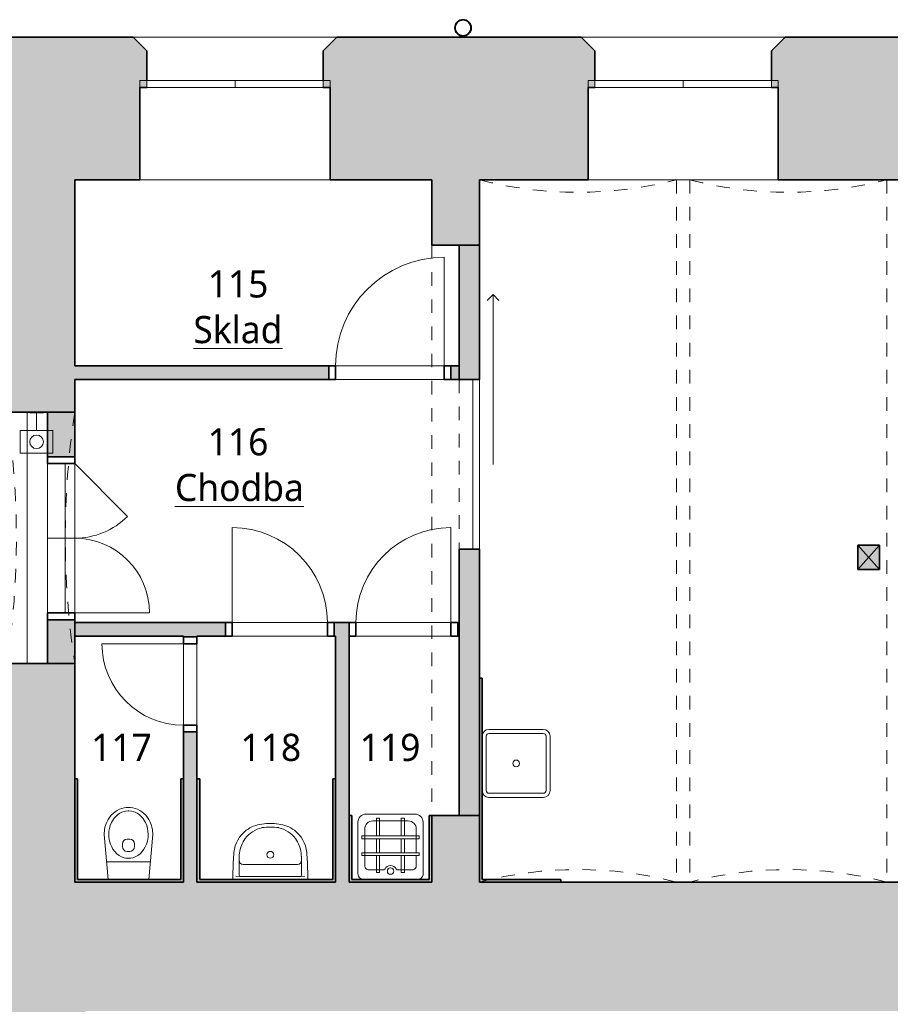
# Model space of a CAD drawing. Header units: metres. Extents: x -0.3 to 44.7, y -1.1 to 27.9.
# Tile 14 of 16: x 21.9 to 28.3, y 7.6 to 14.9. Entities that reach past the tile are written whole.
import ezdxf

# ---------------------------------------------------------------- set-up
doc = ezdxf.new("R2010")
doc.units = ezdxf.units.M
doc.linetypes.add('AV - Cerch_ 1 tecka 4mm', pattern=[0.006, 0.004, -0.001, 0, -0.001])
doc.linetypes.add('AV - Cerch_ 2 tecky 4mm', pattern=[0.008, 0.004, -0.0015, 0, -0.001, 0, -0.0015])
doc.layers.add('AV-MISTNOSTI', color=5, linetype='Continuous', lineweight=5, true_color=0x0000ff)
doc.layers.add('AV-TEXTY', color=5, linetype='Continuous', lineweight=13, true_color=0x0000ff)
for name, color, linetype, lineweight in [('AV-SRAFY', 7, 'Continuous', 35), ('AV-STAVBA', 7, 'Continuous', 18), ('AV-VYBAVENI', 7, 'Continuous', 18)]:
    doc.layers.add(name, color=color, linetype=linetype, lineweight=lineweight)
doc.styles.add('Trebuchet MS_B', font='trebuc.ttf', dxfattribs={"height": 0.2})

# ---------------------------------------------------------------- blocks, each defined once
blk = doc.blocks.new('DO_2-L_Obl__členěné_22 - 1100x1950-946527-1NP')
at = {"layer": 'AV-STAVBA', "color": 254, "true_color": 0xcccccc}
for p, q in [((0.55, 0.52), (0.55, -0.03)), ((-0.55, -0.03), (-0.1611, 0.3589)), ((-0.55, -0.03), (0.55, -0.03)), ((-0.55, -0.23), (-0.55, -0.03)), ((0, -0.03), (0, -0.23)), ((0.55, -0.23), (0.55, -0.03)), ((-0.6, -0.23), (-0.55, -0.23)), ((-0.55, -0.23), (0.55, -0.23)), ((0.55, -0.23), (0.6, -0.23))]:
    blk.add_line(p, q, dxfattribs=at)
at = {"layer": 'AV-STAVBA', "color": 254, "lineweight": 35, "true_color": 0xcccccc}
for p, q in [((-0.55, -0.03), (-0.6, -0.03)), ((-0.6, -0.03), (-0.6, -0.23)), ((-0.55, -0.23), (-0.55, -0.03)), ((0.6, -0.03), (0.55, -0.03)), ((0.55, -0.03), (0.55, -0.23)), ((0.6, -0.23), (0.6, -0.03)), ((-0.6, -0.23), (-0.55, -0.23)), ((0.55, -0.23), (0.6, -0.23))]:
    blk.add_line(p, q, dxfattribs=at)
at = {"layer": 'AV-STAVBA', "color": 254, "linetype": 'AV - Cerch_ 1 tecka 4mm', "true_color": 0xcccccc}
for p, q in [((-0.55, -0.03), (0.55, -0.03)), ((-0.6, -0.23), (0.6, -0.23)), ((-0.55, -0.23), (0.55, -0.23))]:
    blk.add_line(p, q, dxfattribs=at)
at = {"layer": 'AV-STAVBA', "color": 254, "true_color": 0xcccccc}
for centre, start, end in [((0.55, -0.03), 90, 180), ((-0.55, -0.03), 360, 45)]:
    blk.add_arc(centre, 0.55, start, end, dxfattribs=at)
blk = doc.blocks.new('GM_Otvor s půlkruhovým nadpražím - 1850x3270-946843-1NP')
at = {"layer": 'AV-STAVBA', "color": 254, "linetype": 'AV - Cerch_ 1 tecka 4mm', "lineweight": 13, "true_color": 0xcccccc}
for p, q in [((-0.925, 0.25), (0.925, 0.25)), ((0.925, -0.25), (-0.925, -0.25))]:
    blk.add_line(p, q, dxfattribs=at)
for centre, start, end in [((0, 6.3266), 261.3447, 278.6553), ((0, -6.3266), 81.3447, 98.6553)]:
    blk.add_arc(centre, 6.1466, start, end, dxfattribs=at)
blk = doc.blocks.new('GM_Otvor_obdélníkový - 4200x4810-947040-1NP')
at = {"layer": 'AV-STAVBA', "color": 254, "linetype": 'AV - Cerch_ 1 tecka 4mm', "lineweight": 13, "true_color": 0xcccccc}
for p, q in [((-2.1, 0.175), (2.1, 0.175)), ((-2.1, -0.175), (2.1, -0.175)), ((-2.1, -0.175), (2.1, -0.175))]:
    blk.add_line(p, q, dxfattribs=at)
blk = doc.blocks.new('DO_1-P_Ocel_ - 700x1970_100-947632-1NP')
at = {"layer": 'AV-STAVBA', "color": 254, "true_color": 0xcccccc}
for p, q in [((-0.35, 0.75), (-0.35, 0.05)), ((-0.35, 0.05), (0.35, 0.05)), ((-0.35, -0.05), (0.35, -0.05))]:
    blk.add_line(p, q, dxfattribs=at)
at = {"layer": 'AV-STAVBA', "color": 254, "linetype": 'AV - Cerch_ 1 tecka 4mm', "true_color": 0xcccccc}
for p, q in [((-0.4, 0.05), (0.4, 0.05)), ((-0.35, 0.05), (0.35, 0.05)), ((-0.4, -0.05), (0.4, -0.05)), ((-0.35, -0.05), (0.35, -0.05))]:
    blk.add_line(p, q, dxfattribs=at)
at = {"layer": 'AV-STAVBA', "color": 254, "lineweight": 35, "true_color": 0xcccccc}
for p, q in [((-0.35, 0.05), (-0.4, 0.05)), ((-0.4, 0.05), (-0.4, -0.05)), ((-0.35, -0.05), (-0.35, 0.05)), ((0.4, 0.05), (0.35, 0.05)), ((0.35, 0.05), (0.35, -0.05)), ((0.4, -0.05), (0.4, 0.05)), ((-0.4, -0.05), (-0.35, -0.05)), ((0.35, -0.05), (0.4, -0.05))]:
    blk.add_line(p, q, dxfattribs=at)
at = {"layer": 'AV-STAVBA', "color": 254, "true_color": 0xcccccc}
blk.add_arc((-0.35, 0.05), 0.7, 0, 90, dxfattribs=at)
blk = doc.blocks.new('DO_1-L_Ocel_ - 600x1970_100-934388-1NP')
at = {"layer": 'AV-STAVBA', "color": 254, "true_color": 0xcccccc}
for p, q in [((0.3, 0.65), (0.3, 0.05)), ((-0.3, 0.05), (0.3, 0.05)), ((-0.3, -0.05), (0.3, -0.05))]:
    blk.add_line(p, q, dxfattribs=at)
at = {"layer": 'AV-STAVBA', "color": 254, "linetype": 'AV - Cerch_ 1 tecka 4mm', "true_color": 0xcccccc}
for p, q in [((-0.35, 0.05), (0.35, 0.05)), ((-0.3, 0.05), (0.3, 0.05)), ((-0.35, -0.05), (0.35, -0.05)), ((-0.3, -0.05), (0.3, -0.05))]:
    blk.add_line(p, q, dxfattribs=at)
at = {"layer": 'AV-STAVBA', "color": 254, "lineweight": 35, "true_color": 0xcccccc}
for p, q in [((-0.3, 0.05), (-0.35, 0.05)), ((-0.35, 0.05), (-0.35, -0.05)), ((-0.3, -0.05), (-0.3, 0.05)), ((0.35, 0.05), (0.3, 0.05)), ((0.3, 0.05), (0.3, -0.05)), ((0.35, -0.05), (0.35, 0.05)), ((-0.35, -0.05), (-0.3, -0.05)), ((0.3, -0.05), (0.35, -0.05))]:
    blk.add_line(p, q, dxfattribs=at)
at = {"layer": 'AV-STAVBA', "color": 254, "true_color": 0xcccccc}
blk.add_arc((0.3, 0.05), 0.6, 90, 180, dxfattribs=at)
blk = doc.blocks.new('DO_1-L_Ocel_ - 700x1970_100-947950-1NP')
at = {"layer": 'AV-STAVBA', "color": 254, "true_color": 0xcccccc}
for p, q in [((0.35, 0.75), (0.35, 0.05)), ((-0.35, 0.05), (0.35, 0.05)), ((-0.35, -0.05), (0.35, -0.05))]:
    blk.add_line(p, q, dxfattribs=at)
at = {"layer": 'AV-STAVBA', "color": 254, "linetype": 'AV - Cerch_ 1 tecka 4mm', "true_color": 0xcccccc}
for p, q in [((-0.4, 0.05), (0.4, 0.05)), ((-0.35, 0.05), (0.35, 0.05)), ((-0.4, -0.05), (0.4, -0.05)), ((-0.35, -0.05), (0.35, -0.05))]:
    blk.add_line(p, q, dxfattribs=at)
at = {"layer": 'AV-STAVBA', "color": 254, "lineweight": 35, "true_color": 0xcccccc}
for p, q in [((-0.35, 0.05), (-0.4, 0.05)), ((-0.4, 0.05), (-0.4, -0.05)), ((-0.35, -0.05), (-0.35, 0.05)), ((0.4, 0.05), (0.35, 0.05)), ((0.35, 0.05), (0.35, -0.05)), ((0.4, -0.05), (0.4, 0.05)), ((-0.4, -0.05), (-0.35, -0.05)), ((0.35, -0.05), (0.4, -0.05))]:
    blk.add_line(p, q, dxfattribs=at)
at = {"layer": 'AV-STAVBA', "color": 254, "true_color": 0xcccccc}
blk.add_arc((0.35, 0.05), 0.7, 90, 180, dxfattribs=at)
blk = doc.blocks.new('DO_1-L_Ocel_ - 800x1970_100-948218-1NP')
at = {"layer": 'AV-STAVBA', "color": 254, "true_color": 0xcccccc}
for p, q in [((0.4, 0.85), (0.4, 0.05)), ((-0.4, 0.05), (0.4, 0.05)), ((-0.4, -0.05), (0.4, -0.05))]:
    blk.add_line(p, q, dxfattribs=at)
at = {"layer": 'AV-STAVBA', "color": 254, "linetype": 'AV - Cerch_ 1 tecka 4mm', "true_color": 0xcccccc}
for p, q in [((-0.45, 0.05), (0.45, 0.05)), ((-0.4, 0.05), (0.4, 0.05)), ((-0.45, -0.05), (0.45, -0.05)), ((-0.4, -0.05), (0.4, -0.05))]:
    blk.add_line(p, q, dxfattribs=at)
at = {"layer": 'AV-STAVBA', "color": 254, "lineweight": 35, "true_color": 0xcccccc}
for p, q in [((-0.4, 0.05), (-0.45, 0.05)), ((-0.45, 0.05), (-0.45, -0.05)), ((-0.4, -0.05), (-0.4, 0.05)), ((0.45, 0.05), (0.4, 0.05)), ((0.4, 0.05), (0.4, -0.05)), ((0.45, -0.05), (0.45, 0.05)), ((-0.45, -0.05), (-0.4, -0.05)), ((0.4, -0.05), (0.45, -0.05))]:
    blk.add_line(p, q, dxfattribs=at)
at = {"layer": 'AV-STAVBA', "color": 254, "true_color": 0xcccccc}
blk.add_arc((0.4, 0.05), 0.8, 90, 180, dxfattribs=at)
blk = doc.blocks.new('WI_2222_bez středního sloupku - 1400x3440-1056389-1NP')
at = {"layer": 'AV-STAVBA', "color": 254, "true_color": 0xcccccc}
for p, q in [((-0.7, 0.155), (-0.7, 0.205)), ((-0.7, 0.205), (0.7, 0.205)), ((-0.7, 0.155), (0.7, 0.155)), ((0, 0.205), (-0.65, 0.205)), ((-0.65, 0.205), (-0.65, 0.155)), ((-0.65, 0.155), (-0.65, 0.205)), ((-0.65, 0.155), (0, 0.155)), ((0.65, 0.205), (0, 0.205)), ((0, 0.205), (0, 0.155)), ((0, 0.205), (0, 0.155)), ((0, 0.155), (0.65, 0.155)), ((0.65, 0.205), (0.65, 0.155)), ((0.65, 0.155), (0.65, 0.205)), ((0.7, 0.155), (0.7, 0.205))]:
    blk.add_line(p, q, dxfattribs=at)
blk = doc.blocks.new('GM_Void_valená klenba - GM_Void_valená klenba-1557071-1NP')
at = {"layer": 'AV-STAVBA', "color": 254, "linetype": 'AV - Cerch_ 1 tecka 4mm', "lineweight": 13, "true_color": 0xcccccc}
for p, q in [((-0.725, 2.585), (-0.725, -2.585)), ((-0.725, 2.585), (0.725, 2.585)), ((0.725, 2.585), (0.725, -2.585)), ((-0.725, -2.585), (0.725, -2.585))]:
    blk.add_line(p, q, dxfattribs=at)
for centre, start, end in [((0, 5.3929), 255.52249, 284.47751), ((0, -5.3929), 75.52249, 104.47751)]:
    blk.add_arc(centre, 2.9, start, end, dxfattribs=at)
blk = doc.blocks.new('DO_1-P_Ocel__posuvné - 1250x2000-1370342-1NP')
at = {"layer": 'AV-STAVBA', "color": 254, "true_color": 0xcccccc}
for p, q in [((-1.25, 0.175), (-1.2076, 0.2174)), ((-1.25, 0.175), (0, 0.175)), ((-1.25, 0.175), (-1.2076, 0.1326)), ((-0.625, 0.075), (0.625, 0.075)), ((-0.625, 0.025), (0.625, 0.025))]:
    blk.add_line(p, q, dxfattribs=at)
at = {"layer": 'AV-STAVBA', "color": 254, "linetype": 'AV - Cerch_ 1 tecka 4mm', "true_color": 0xcccccc}
for p, q in [((-0.625, 0.075), (0.625, 0.075)), ((-0.625, 0.025), (0.625, 0.025)), ((-0.625, -0.075), (0.625, -0.075))]:
    blk.add_line(p, q, dxfattribs=at)
blk = doc.blocks.new('SCO_Koncepční obdelníkový sloup - 180_150-1386633-1NP')
at = {"layer": 'AV-STAVBA', "true_color": 0xcccccc}
blk.add_hatch(color=254, dxfattribs=at).paths.add_polyline_path([(0.08, -0.09), (0.08, 0.09), (-0.08, 0.09), (-0.08, -0.09)])
at = {"layer": 'AV-STAVBA', "color": 254, "true_color": 0xcccccc}
for p, q in [((0.08, 0.09), (-0.08, -0.09)), ((-0.08, 0.09), (0.08, -0.09))]:
    blk.add_line(p, q, dxfattribs=at)
at = {"layer": 'AV-STAVBA', "color": 254, "lineweight": 35, "true_color": 0xcccccc}
for p, q in [((0.08, 0.09), (-0.08, 0.09)), ((-0.08, 0.09), (-0.08, -0.09)), ((0.08, -0.09), (0.08, 0.09)), ((-0.08, -0.09), (0.08, -0.09))]:
    blk.add_line(p, q, dxfattribs=at)
blk = doc.blocks.new('Koncepční WC - WC NADRZ-1470814-1NP')
at = {"layer": 'AV-VYBAVENI', "color": 254, "lineweight": 13, "true_color": 0xcccccc}
for p, q in [((0.0377, 0.5177), (0.0218, 0.5074)), ((0.0541, 0.526), (0.0377, 0.5177)), ((0.0708, 0.5323), (0.0541, 0.526)), ((0.0799, 0.5081), (0.0707, 0.5044)), ((0.0876, 0.5367), (0.0708, 0.5323)), ((0.0987, 0.513), (0.0799, 0.5081)), ((0.1042, 0.5392), (0.0876, 0.5367)), ((0.117, 0.515), (0.0987, 0.513)), ((0.1203, 0.54), (0.1042, 0.5392)), ((0.1203, 0.515), (0.117, 0.515)), ((0.1365, 0.5392), (0.1203, 0.54)), ((0.1237, 0.515), (0.1203, 0.515)), ((0.142, 0.513), (0.1237, 0.515)), ((0.1531, 0.5367), (0.1365, 0.5392)), ((0.1607, 0.5081), (0.142, 0.513)), ((0.1699, 0.5323), (0.1531, 0.5367)), ((0.1699, 0.5044), (0.1607, 0.5081)), ((0.1866, 0.526), (0.1699, 0.5323)), ((0.203, 0.5177), (0.1866, 0.526)), ((0.2188, 0.5074), (0.203, 0.5177)), ((-0.0303, 0.4494), (-0.0396, 0.4319)), ((-0.0194, 0.4661), (-0.0303, 0.4494)), ((-0.007, 0.4814), (-0.0194, 0.4661)), ((0.0069, 0.4953), (-0.007, 0.4814)), ((0.0018, 0.4409), (-0.0051, 0.4278)), ((0.0148, 0.4601), (0.0018, 0.4409)), ((0.0218, 0.5074), (0.0069, 0.4953)), ((0.0314, 0.4782), (0.0148, 0.4601)), ((0.0398, 0.4856), (0.0314, 0.4782)), ((0.0564, 0.4971), (0.0398, 0.4856)), ((0.0707, 0.5044), (0.0564, 0.4971)), ((0.1842, 0.4971), (0.1699, 0.5044)), ((0.2008, 0.4856), (0.1842, 0.4971)), ((0.2093, 0.4782), (0.2008, 0.4856)), ((0.2258, 0.4601), (0.2093, 0.4782)), ((0.2338, 0.4953), (0.2188, 0.5074)), ((0.2388, 0.4409), (0.2258, 0.4601)), ((0.2476, 0.4814), (0.2338, 0.4953)), ((0.2458, 0.4278), (0.2388, 0.4409)), ((0.2601, 0.4661), (0.2476, 0.4814)), ((0.271, 0.4494), (0.2601, 0.4661)), ((0.2802, 0.4319), (0.271, 0.4494)), ((-0.0567, 0.3764), (-0.0597, 0.34)), ((-0.0527, 0.395), (-0.0567, 0.3764)), ((-0.047, 0.4136), (-0.0527, 0.395)), ((-0.0396, 0.4319), (-0.047, 0.4136)), ((-0.0233, 0.3644), (-0.0247, 0.342)), ((-0.0197, 0.3855), (-0.0233, 0.3644)), ((-0.0139, 0.4061), (-0.0197, 0.3855)), ((-0.0051, 0.4278), (-0.0139, 0.4061)), ((0.2546, 0.4061), (0.2458, 0.4278)), ((0.2603, 0.3855), (0.2546, 0.4061)), ((0.2639, 0.3644), (0.2603, 0.3855)), ((0.2653, 0.342), (0.2639, 0.3644)), ((0.2877, 0.4136), (0.2802, 0.4319)), ((0.2934, 0.395), (0.2877, 0.4136)), ((0.2973, 0.3764), (0.2934, 0.395)), ((0.3003, 0.34), (0.2973, 0.3764)), ((-0.0597, 0.34), (-0.0288, 0.01)), ((-0.0247, 0.342), (-0.0237, 0.3197)), ((-0.0237, 0.3197), (-0.019, 0.2916)), ((-0.019, 0.2916), (-0.0125, 0.2698)), ((0.1103, 0.3054), (0.1203, 0.3054)), ((0.1203, 0.3054), (0.1303, 0.3054)), ((0.2532, 0.2698), (0.2597, 0.2916)), ((0.2597, 0.2916), (0.2644, 0.3197)), ((0.2644, 0.3197), (0.2653, 0.342)), ((0.2695, 0.01), (0.3003, 0.34)), ((-0.0125, 0.2698), (-0.0032, 0.2484)), ((-0.0032, 0.2484), (0.0063, 0.2319)), ((0.0063, 0.2319), (0.0188, 0.2151)), ((0.0753, 0.2508), (0.0753, 0.2704)), ((0.1653, 0.2508), (0.1653, 0.2704)), ((0.2219, 0.2151), (0.2344, 0.2319)), ((0.2344, 0.2319), (0.2439, 0.2484)), ((0.2439, 0.2484), (0.2532, 0.2698)), ((0.0188, 0.2151), (0.0344, 0.199)), ((0.0344, 0.199), (0.0515, 0.1859)), ((0.0515, 0.1859), (0.0699, 0.1759)), ((0.0699, 0.1759), (0.0885, 0.1693)), ((0.0885, 0.1693), (0.102, 0.1664)), ((0.102, 0.1664), (0.1203, 0.165)), ((0.1203, 0.2158), (0.1103, 0.2158)), ((0.1303, 0.2158), (0.1203, 0.2158)), ((0.1203, 0.165), (0.1387, 0.1664)), ((0.1387, 0.1664), (0.1521, 0.1693)), ((0.1521, 0.1693), (0.1708, 0.1759)), ((0.1708, 0.1759), (0.1891, 0.1859)), ((0.1891, 0.1859), (0.2063, 0.199)), ((0.2063, 0.199), (0.2219, 0.2151)), ((-0.0409, 0.1398), (0.1203, 0.1398)), ((0.1203, 0.1398), (0.2816, 0.1398))]:
    blk.add_line(p, q, dxfattribs=at)
for centre, start, end in [((0.1103, 0.2704), 90, 180), ((0.1303, 0.2704), 360, 90), ((0.1103, 0.2508), 180, 270), ((0.1303, 0.2508), 270, 0)]:
    blk.add_arc(centre, 0.035, start, end, dxfattribs=at)
blk = doc.blocks.new('Koncepční umyvadlo - 550x400-1470811-1NP')
at = {"layer": 'AV-VYBAVENI', "color": 254, "true_color": 0xcccccc}
for p, q in [((-0.075, 0.12), (0.125, 0.12)), ((0.125, 0.12), (0.325, 0.12)), ((-0.15, 0.0696), (-0.15, 0.01)), ((-0.13, 0.0342), (-0.1027, 0.03)), ((-0.1027, 0.03), (0.3527, 0.03)), ((0.3527, 0.03), (0.38, 0.0342)), ((0.4, 0.01), (0.4, 0.0696))]:
    blk.add_line(p, q, dxfattribs=at)
blk.add_circle((0.125, 0.191), 0.025, dxfattribs=at)
for centre, radius, start, end in [((0.0863, 0.1873), 0.2303, 126.98722, 174.63967), ((0.1108, 0.183), 0.2128, 102.9464, 143.51515), ((0.087, 0.1893), 0.2291, 95.97223, 127.42411), ((0.125, 0.0213), 0.4007, 81.12195, 98.87805), ((0.125, -0.0054), 0.4007, 81.12195, 98.87805), ((0.163, 0.1893), 0.2291, 52.57589, 84.02777), ((0.1392, 0.183), 0.2128, 36.48485, 77.0536), ((0.1637, 0.1873), 0.2303, 5.36033, 53.01278), ((0.1142, 0.1817), 0.2163, 143.76118, 174.20939), ((0.1358, 0.1817), 0.2163, 5.79061, 36.23882), ((1.3731, 0.0627), 1.5231, 174.49277, 179.73823), ((1.2179, 0.1148), 1.3234, 178.47706, 183.67527), ((0.092, 0.1621), 0.1973, 167.88867, 183.52869), ((-0.075, 0.15), 0.03, 180, 270), ((0.325, 0.15), 0.03, 270, 360), ((0.158, 0.1621), 0.1973, 356.47131, 12.11133), ((-0.9659, 0.1148), 1.3213, 356.32077, 1.52691), ((-1.1231, 0.0627), 1.5231, 0.26177, 5.50723)]:
    blk.add_arc(centre, radius, start, end, dxfattribs=at)
blk = doc.blocks.new('Koncepční Výlevka - 480x480-1479807-1NP')
at = {"layer": 'AV-VYBAVENI', "color": 254, "true_color": 0xcccccc}
for p, q in [((-0.055, 0.49), (0.3052, 0.49)), ((-0.005, 0.44), (0.2552, 0.44)), ((0.0209, 0.4593), (0.0436, 0.4593)), ((0.0209, 0.33), (0.0209, 0.4593)), ((0.0436, 0.4593), (0.0436, 0.33)), ((0.2043, 0.4593), (0.2271, 0.4593)), ((0.2043, 0.33), (0.2043, 0.4593)), ((0.2271, 0.4593), (0.2271, 0.33)), ((-0.115, 0.05), (-0.115, 0.4302)), ((-0.065, 0.11), (-0.065, 0.3801)), ((0.315, 0.3801), (0.315, 0.2064)), ((0.365, 0.43), (0.365, 0.0502)), ((-0.0872, 0.33), (0.3365, 0.33)), ((-0.0872, 0.3087), (-0.0872, 0.33)), ((0.3365, 0.3087), (-0.0872, 0.3087)), ((0.0209, 0.2064), (0.0209, 0.3087)), ((0.0436, 0.3087), (0.0436, 0.2064)), ((0.2043, 0.2064), (0.2043, 0.3087)), ((0.2271, 0.3087), (0.2271, 0.2064)), ((0.3365, 0.33), (0.3365, 0.3087)), ((-0.0872, 0.2064), (0.3365, 0.2064)), ((-0.0872, 0.1851), (-0.0872, 0.2064)), ((0.3365, 0.1851), (-0.0872, 0.1851)), ((0.0209, 0.0601), (0.0209, 0.1851)), ((0.0436, 0.1851), (0.0436, 0.0601)), ((0.2043, 0.0601), (0.2043, 0.1851)), ((0.2271, 0.1851), (0.2271, 0.0601)), ((0.315, 0.1851), (0.315, 0.1101)), ((0.3365, 0.2064), (0.3365, 0.1851)), ((-0.035, 0.08), (0.0752, 0.08)), ((0.0752, 0.08), (0.0846, 0.0864)), ((0.1654, 0.0864), (0.1748, 0.08)), ((0.1748, 0.08), (0.285, 0.08)), ((0.0436, 0.0601), (0.0209, 0.0601)), ((0.2271, 0.0601), (0.2043, 0.0601))]:
    blk.add_line(p, q, dxfattribs=at)
blk.add_circle((0.125, 0.0707), 0.0234, dxfattribs=at)
for centre, radius, start, end in [((-0.055, 0.43), 0.06, 90, 179.80888), ((-0.005, 0.38), 0.06, 90, 179.87038), ((0.255, 0.38), 0.06, 0.09691, 89.81457), ((0.305, 0.43), 0.06, 0, 89.814), ((-0.035, 0.11), 0.03, 180, 270.07847), ((0.125, 0.0659), 0.0453, 26.82606, 153.17386), ((0.285, 0.11), 0.03, 270.00002, 0.14738), ((-0.075, 0.05), 0.04, 180, 270), ((0.325, 0.05), 0.04, 270, 0.23407)]:
    blk.add_arc(centre, radius, start, end, dxfattribs=at)
blk = doc.blocks.new('Koncepční dřez - Dřez-607565-1NP')
at = {"layer": 'AV-VYBAVENI', "color": 254, "true_color": 0xcccccc}
for p, q in [((-0.2, 0.25), (0.2, 0.25)), ((0.2, 0.22), (-0.2, 0.22)), ((-0.22, 0.2), (-0.22, -0.2)), ((0.22, -0.2), (0.22, 0.2)), ((0.25, 0.2), (0.25, -0.2)), ((-0.2, -0.22), (0.2, -0.22)), ((-0.2, -0.25), (0.2, -0.25))]:
    blk.add_line(p, q, dxfattribs=at)
blk.add_circle((0, 0), 0.025, dxfattribs=at)
for centre, radius, start, end in [((-0.2, 0.2), 0.05, 90, 180), ((-0.2, 0.2), 0.02, 90, 180), ((0.2, 0.2), 0.05, 360, 90), ((0.2, 0.2), 0.02, 360, 90), ((-0.2, -0.2), 0.05, 180, 270), ((-0.2, -0.2), 0.02, 180, 270), ((0.2, -0.2), 0.02, 270, 360), ((0.2, -0.2), 0.05, 270, 360)]:
    blk.add_arc(centre, radius, start, end, dxfattribs=at)
blk = doc.blocks.new('GM_Dešťový svod_03 - GM_Dešťový svod_03-1503405-1NP')
at = {"layer": 'AV-STAVBA', "color": 254, "lineweight": 35, "true_color": 0xcccccc}
for radius, start, end in [(0.06, 90, 270), (0.058, 90, 270), (0.06, 270, 90), (0.058, 270, 90)]:
    blk.add_arc((25.1837, 14.8171), radius, start, end, dxfattribs=at)
blk = doc.blocks.new('D0089 - 1514 - OÚPSŘ_Benešova_rvt-1-1NP')
at = {"layer": 'AV-SRAFY', "lineweight": 18, "true_color": 0xcccccc}
h = blk.add_hatch(color=254, dxfattribs=at)
h.paths.add_polyline_path([(21.8248, 13.8482), (22.3248, 13.8482), (22.3248, 14.7482), (21.4698, 14.7482), (21.3148, 14.6029), (21.3148, 14.2982), (21.5448, 14.2982), (21.5448, 13.8482)])
h.paths.add_polyline_path([(17.9448, 13.8482), (17.9448, 14.2982), (18.1648, 14.2982), (18.1648, 14.6216), (18.0298, 14.7482), (17.4148, 14.7482), (17.4148, 13.8482), (17.9134, 13.8482)])
h = blk.add_hatch(color=254, dxfattribs=at)
h.paths.add_polyline_path([(35.8048, 13.6982), (37.3348, 13.6982), (37.3348, 14.7482), (35.8548, 14.7482), (35.7548, 14.6482), (35.7548, 14.3782), (35.8048, 14.3782), (35.8048, 13.9602)])
h.paths.add_polyline_path([(33.5048, 13.6982), (34.4048, 13.6982), (34.4048, 14.3782), (34.4548, 14.3782), (34.4548, 14.6482), (34.3548, 14.7482), (33.5548, 14.7482), (33.4548, 14.6482), (33.4548, 14.3782), (33.5048, 14.3782), (33.5048, 13.9602)])
h.paths.add_polyline_path([(32.1048, 13.6982), (32.1048, 14.3782), (32.1548, 14.3782), (32.1548, 14.6482), (32.0548, 14.7482), (30.5548, 14.7482), (30.4548, 14.6482), (30.4548, 14.3782), (30.5048, 14.3782), (30.5048, 13.6982), (31.5329, 13.6982)])
h.paths.add_polyline_path([(38.6848, 13.6982), (39.1448, 13.6982), (39.1448, 14.7482), (38.6848, 14.7482), (38.6848, 13.9602)])
h.paths.add_polyline_path([(24.2048, 13.6982), (26.1048, 13.6982), (26.1048, 14.3782), (26.1548, 14.3782), (26.1548, 14.6482), (26.0548, 14.7482), (24.2548, 14.7482), (24.1548, 14.6482), (24.1548, 14.3782), (24.2048, 14.3782), (24.2048, 13.9602)])
h.paths.add_polyline_path([(29.1048, 13.6982), (29.1048, 14.3782), (29.1548, 14.3782), (29.1548, 14.6482), (29.0548, 14.7482), (27.5548, 14.7482), (27.4548, 14.6482), (27.4548, 14.3782), (27.5048, 14.3782), (27.5048, 13.6982)])
h.paths.add_polyline_path([(22.3248, 13.6982), (22.8048, 13.6982), (22.8048, 14.3782), (22.8548, 14.3782), (22.8548, 14.6482), (22.7548, 14.7482), (22.3248, 14.7482), (22.3248, 13.8482)])
h = blk.add_hatch(color=254, dxfattribs=at)
h.paths.add_polyline_path([(22.3248, 8.5282), (22.3248, 10.137), (21.8248, 10.137), (21.8248, 8.5282)])
h.paths.add_polyline_path([(21.8248, 11.987), (22.3248, 11.987), (22.3248, 13.8482), (21.8248, 13.8482), (21.8248, 12.5161)])
h = blk.add_hatch(color=254, dxfattribs=at)
h.paths.add_polyline_path([(25.3048, 8.5282), (25.3048, 9.0182), (24.9548, 9.0182), (24.9548, 8.5282)])
h.paths.add_polyline_path([(24.9548, 13.2182), (25.3048, 13.2182), (25.3048, 13.6982), (24.9548, 13.6982)])
h = blk.add_hatch(color=254, dxfattribs=at)
h.paths.add_polyline_path([(25.3048, 9.0182), (25.3048, 10.9782), (25.1548, 10.9782), (25.1548, 9.0182)])
h.paths.add_polyline_path([(25.3048, 12.2282), (25.3048, 13.2182), (25.1548, 13.2182), (25.1548, 12.2282)])
h = blk.add_hatch(color=254, dxfattribs=at)
h.paths.add_polyline_path([(24.1948, 12.2282), (24.1948, 12.3282), (22.3248, 12.3282), (22.3248, 12.2282), (23.462, 12.2282)])
h.paths.add_polyline_path([(25.1548, 12.2282), (25.1548, 12.3282), (25.0948, 12.3282), (25.0948, 12.2282)])
h = blk.add_hatch(color=254, dxfattribs=at)
h.paths.add_polyline_path([(22.3248, 10.137), (22.3248, 10.4595), (22.1248, 10.4595), (22.1248, 10.137)])
h.paths.add_polyline_path([(22.1248, 11.6595), (22.3248, 11.6595), (22.3248, 11.987), (22.1248, 11.987)])
h = blk.add_hatch(color=254, dxfattribs=at)
h.paths.add_polyline_path([(24.3448, 10.3382), (24.3448, 10.4382), (24.2348, 10.4382), (24.2348, 10.3382), (24.2448, 10.3382)])
h.paths.add_polyline_path([(25.1448, 10.3382), (25.1548, 10.3382), (25.1548, 10.4382), (25.1448, 10.4382)])
h.paths.add_polyline_path([(22.4532, 10.3382), (23.4348, 10.3382), (23.4348, 10.4382), (22.3248, 10.4382), (22.3248, 10.3382)])
h = blk.add_hatch(color=254, dxfattribs=at)
h.paths.add_polyline_path([(23.2248, 8.5282), (23.2248, 9.6332), (23.1248, 9.6332), (23.1248, 8.5282)])
h.paths.add_polyline_path([(23.1248, 10.3332), (23.2248, 10.3332), (23.2248, 10.3382), (23.1248, 10.3382)])
for points in [[(24.3448, 8.5282), (24.3448, 10.3382), (24.2448, 10.3382), (24.2448, 8.5282)], [(25.3248, 8.5282), (25.3248, 10.0282), (25.3048, 10.0282), (25.3048, 8.5282)], [(22.3448, 8.5282), (22.3448, 9.2882), (22.3248, 9.2882), (22.3248, 8.5282)], [(23.1048, 8.5482), (23.1248, 8.5482), (23.1248, 9.2882), (23.1048, 9.2882)], [(23.2448, 8.5282), (23.2448, 9.2882), (23.2248, 9.2882), (23.2248, 8.5282)], [(24.2248, 8.5482), (24.2448, 8.5482), (24.2448, 9.2882), (24.2248, 9.2882)], [(24.3648, 8.5282), (24.3648, 9.0182), (24.3448, 9.0182), (24.3448, 8.5282)], [(24.9548, 8.5282), (24.9548, 9.0182), (24.9348, 9.0182), (24.9348, 8.5282)], [(23.1248, 8.5282), (23.1248, 8.5482), (22.3448, 8.5482), (22.3448, 8.5282)], [(24.2448, 8.5282), (24.2448, 8.5482), (23.2448, 8.5482), (23.2448, 8.5282), (23.462, 8.5282)], [(24.3648, 8.5282), (24.9348, 8.5282), (24.9348, 8.5482), (24.3648, 8.5482)], [(25.3248, 8.5282), (25.9048, 8.5282), (25.9048, 8.5482), (25.3248, 8.5482)]]:
    blk.add_hatch(color=254, dxfattribs=at).paths.add_polyline_path(points)
h = blk.add_hatch(color=254, dxfattribs=at)
h.paths.add_polyline_path([(22.4048, 1.3482), (22.4048, 4.0882), (21.8248, 4.0882), (21.8248, 1.3482)])
h.paths.add_polyline_path([(21.8248, 5.9882), (22.4048, 5.9882), (22.4048, 8.5282), (21.8248, 8.5282), (21.8248, 6.7396)])
h = blk.add_hatch(color=254, dxfattribs=at)
h.paths.add_polyline_path([(34.6148, 7.5782), (34.6148, 8.5282), (30.6798, 8.5282), (30.6798, 7.6782), (30.8298, 7.5782), (31.5329, 7.5782)])
h.paths.add_polyline_path([(25.6948, 7.5782), (28.8098, 7.5782), (28.9598, 7.6782), (28.9598, 8.5282), (22.4048, 8.5282), (22.4048, 7.5782), (25.5448, 7.5782)])
h.paths.add_polyline_path([(35.9348, 7.5782), (36.9798, 7.5782), (36.9798, 8.5282), (35.9348, 8.5282), (35.9348, 8.1837)])
h.paths.add_polyline_path([(39.1448, 7.5782), (39.1448, 8.5282), (38.8598, 8.5282), (38.8598, 7.5782)])
at = {"layer": 'AV-STAVBA', "color": 254, "lineweight": 35, "true_color": 0xcccccc}
for p, q in [((22.3248, 14.7482), (21.4698, 14.7482)), ((22.7548, 14.7482), (22.3248, 14.7482)), ((22.8548, 14.6482), (22.7548, 14.7482)), ((24.2548, 14.7482), (24.1548, 14.6482)), ((26.0548, 14.7482), (24.2548, 14.7482)), ((26.1548, 14.6482), (26.0548, 14.7482)), ((27.5548, 14.7482), (27.4548, 14.6482)), ((29.0548, 14.7482), (27.5548, 14.7482)), ((22.8548, 14.4282), (22.8548, 14.6482)), ((24.1548, 14.6482), (24.1548, 14.4282)), ((26.1548, 14.4282), (26.1548, 14.6482)), ((27.4548, 14.6482), (27.4548, 14.4282)), ((22.8048, 13.6982), (22.8048, 14.3782)), ((22.8048, 14.3782), (22.8548, 14.3782)), ((24.1548, 14.3782), (24.2048, 14.3782)), ((24.2048, 14.3782), (24.2048, 13.6982)), ((26.1048, 13.6982), (26.1048, 14.3782)), ((26.1048, 14.3782), (26.1548, 14.3782)), ((27.4548, 14.3782), (27.5048, 14.3782)), ((27.5048, 14.3782), (27.5048, 13.6982)), ((22.3248, 13.6982), (22.8048, 13.6982)), ((22.3248, 12.3282), (22.3248, 13.6982)), ((24.2048, 13.6982), (24.9548, 13.6982)), ((24.9548, 13.6982), (24.9548, 13.2182)), ((25.3048, 13.6982), (26.1048, 13.6982)), ((25.3048, 13.2182), (25.3048, 13.6982)), ((27.5048, 13.6982), (29.1048, 13.6982)), ((24.9548, 13.2182), (25.3048, 13.2182)), ((25.3048, 13.2182), (25.1548, 13.2182)), ((25.1548, 13.2182), (25.1548, 12.2282)), ((25.3048, 12.2282), (25.3048, 13.2182)), ((24.1948, 12.3282), (22.3248, 12.3282)), ((24.1948, 12.2282), (24.1948, 12.3282)), ((25.1548, 12.3282), (25.0948, 12.3282)), ((25.0948, 12.3282), (25.0948, 12.2282)), ((25.1548, 12.2282), (25.1548, 12.3282)), ((22.3248, 11.987), (22.3248, 12.2282)), ((22.3248, 12.2282), (24.1948, 12.2282)), ((25.0948, 12.2282), (25.1548, 12.2282)), ((25.1548, 12.2282), (25.3048, 12.2282)), ((21.8248, 11.987), (22.3248, 11.987)), ((22.1248, 11.987), (22.1248, 11.6595)), ((22.3248, 11.987), (22.1248, 11.987)), ((22.3248, 11.6595), (22.3248, 11.987)), ((22.1248, 11.6595), (22.3248, 11.6595)), ((25.3048, 10.9782), (25.1548, 10.9782)), ((25.1548, 10.9782), (25.1548, 9.0182)), ((25.3048, 9.0182), (25.3048, 10.9782)), ((22.1248, 10.4595), (22.1248, 10.137)), ((22.3248, 10.4595), (22.1248, 10.4595)), ((22.3248, 10.137), (22.3248, 10.4595)), ((23.4348, 10.4382), (22.3248, 10.4382)), ((22.3248, 10.4382), (22.3248, 10.3382)), ((23.4348, 10.3382), (23.4348, 10.4382)), ((24.3448, 10.4382), (24.2348, 10.4382)), ((24.2348, 10.4382), (24.2348, 10.3382)), ((24.3448, 10.3382), (24.3448, 10.4382)), ((25.1548, 10.4382), (25.1448, 10.4382)), ((25.1448, 10.4382), (25.1448, 10.3382)), ((25.1548, 10.3382), (25.1548, 10.4382)), ((22.3248, 10.3382), (23.1248, 10.3382)), ((23.1248, 10.3382), (23.1248, 10.3332)), ((23.1248, 10.3332), (23.2248, 10.3332)), ((23.2248, 10.3382), (23.4348, 10.3382)), ((23.2248, 10.3332), (23.2248, 10.3382)), ((24.2348, 10.3382), (24.2448, 10.3382)), ((24.2448, 10.3382), (24.2448, 8.5282)), ((24.3448, 8.5282), (24.3448, 10.3382)), ((25.1448, 10.3382), (25.1548, 10.3382)), ((22.3248, 10.137), (21.8248, 10.137)), ((22.1248, 10.137), (22.3248, 10.137)), ((22.3248, 8.5282), (22.3248, 10.137)), ((25.3248, 10.0282), (25.3048, 10.0282)), ((25.3048, 10.0282), (25.3048, 8.5282)), ((25.3248, 8.5482), (25.3248, 10.0282)), ((23.1248, 9.6332), (23.1248, 8.5282)), ((23.2248, 9.6332), (23.1248, 9.6332)), ((23.2248, 8.5282), (23.2248, 9.6332)), ((22.3248, 9.2882), (22.3248, 8.5282)), ((22.3448, 9.2882), (22.3248, 9.2882)), ((22.3448, 8.5482), (22.3448, 9.2882)), ((23.1248, 9.2882), (23.1048, 9.2882)), ((23.1048, 9.2882), (23.1048, 8.5482)), ((23.1248, 8.5482), (23.1248, 9.2882)), ((23.2248, 9.2882), (23.2248, 8.5282)), ((23.2448, 9.2882), (23.2248, 9.2882)), ((23.2448, 8.5482), (23.2448, 9.2882)), ((24.2448, 9.2882), (24.2248, 9.2882)), ((24.2248, 9.2882), (24.2248, 8.5482)), ((24.2448, 8.5482), (24.2448, 9.2882)), ((24.3448, 9.0182), (24.3448, 8.5282)), ((24.3648, 9.0182), (24.3448, 9.0182)), ((24.3648, 8.5482), (24.3648, 9.0182)), ((24.9348, 9.0182), (24.9348, 8.5482)), ((24.9548, 9.0182), (24.9348, 9.0182)), ((25.3048, 9.0182), (24.9548, 9.0182)), ((24.9548, 9.0182), (24.9548, 8.5282)), ((24.9548, 8.5282), (24.9548, 9.0182)), ((25.1548, 9.0182), (25.3048, 9.0182)), ((25.3048, 8.5282), (25.3048, 9.0182)), ((22.4048, 8.5282), (22.3248, 8.5282)), ((22.3248, 8.5282), (22.3448, 8.5282)), ((23.1048, 8.5482), (22.3448, 8.5482)), ((22.3448, 8.5282), (23.1248, 8.5282)), ((23.1248, 8.5282), (22.4048, 8.5282)), ((23.1248, 8.5282), (23.1248, 8.5482)), ((24.2448, 8.5282), (23.2248, 8.5282)), ((23.2248, 8.5282), (23.2448, 8.5282)), ((24.2248, 8.5482), (23.2448, 8.5482)), ((23.2448, 8.5282), (24.2448, 8.5282)), ((24.2448, 8.5282), (24.2448, 8.5482)), ((24.9548, 8.5282), (24.3448, 8.5282)), ((24.3448, 8.5282), (24.3648, 8.5282)), ((24.9348, 8.5482), (24.3648, 8.5482)), ((24.3648, 8.5282), (24.9348, 8.5282)), ((24.9348, 8.5282), (24.9548, 8.5282)), ((28.9598, 8.5282), (25.3048, 8.5282)), ((25.3048, 8.5282), (25.3248, 8.5282)), ((25.9048, 8.5482), (25.3248, 8.5482)), ((25.3248, 8.5282), (25.9048, 8.5282)), ((25.9048, 8.5282), (25.9048, 8.5482))]:
    blk.add_line(p, q, dxfattribs=at)
at = {"layer": 'AV-STAVBA', "color": 254, "true_color": 0xcccccc}
for p, q in [((22.7548, 14.7482), (24.2548, 14.7482)), ((26.0548, 14.7482), (27.5548, 14.7482)), ((24.2048, 13.6982), (22.8048, 13.6982)), ((27.5048, 13.6982), (26.1048, 13.6982)), ((24.2448, 12.3282), (25.0448, 12.3282)), ((25.0448, 12.2282), (24.2448, 12.2282)), ((25.3048, 12.2282), (25.3048, 10.9782)), ((21.9748, 11.987), (21.9748, 10.137)), ((22.1248, 11.6095), (22.1248, 10.5095)), ((22.2548, 11.6095), (22.2548, 10.5095)), ((22.3248, 11.6095), (22.3248, 10.5095)), ((23.4848, 10.4382), (24.1848, 10.4382)), ((24.3948, 10.4382), (25.0948, 10.4382)), ((24.1848, 10.3382), (23.4848, 10.3382)), ((25.0948, 10.3382), (24.3948, 10.3382)), ((23.1248, 9.6832), (23.1248, 10.2832)), ((23.2248, 10.2832), (23.2248, 9.6832))]:
    blk.add_line(p, q, dxfattribs=at)
at = {"layer": 'AV-STAVBA', "color": 254, "linetype": 'AV - Cerch_ 2 tecky 4mm', "true_color": 0xcccccc}
blk.add_line((21.9748, 11.987), (21.9748, 10.137), dxfattribs=at)
at = {"layer": 'AV-STAVBA', "color": 254, "lineweight": 18, "true_color": 0xcccccc}
for name, p in [('GM_Dešťový svod_03 - GM_Dešťový svod_03-1503405-1NP', (0, 0)), ('WI_2222_bez středního sloupku - 1400x3440-1056389-1NP', (23.5048, 14.2232)), ('WI_2222_bez středního sloupku - 1400x3440-1056389-1NP', (26.8048, 14.2232)), ('GM_Void_valená klenba - GM_Void_valená klenba-1557071-1NP', (26.0298, 11.1132)), ('GM_Void_valená klenba - GM_Void_valená klenba-1557071-1NP', (27.5798, 11.1132)), ('DO_1-L_Ocel_ - 800x1970_100-948218-1NP', (24.6448, 12.2782)), ('DO_1-P_Ocel_ - 700x1970_100-947632-1NP', (23.8348, 10.3882)), ('DO_1-L_Ocel_ - 700x1970_100-947950-1NP', (24.7448, 10.3882)), ('SCO_Koncepční obdelníkový sloup - 180_150-1386633-1NP', (28.1698, 10.9182))]:
    blk.add_blockref(name, p, dxfattribs=at)
for name, p, rotation in [('GM_Otvor_obdélníkový - 4200x4810-947040-1NP', (25.1298, 11.1182), 269.9999999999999), ('DO_1-P_Ocel__posuvné - 1250x2000-1370342-1NP', (25.2298, 11.6032), 269.9999999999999), ('GM_Otvor s půlkruhovým nadpražím - 1850x3270-946843-1NP', (22.0748, 11.062), 269.9999999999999), ('DO_2-L_Obl__členěné_22 - 1100x1950-946527-1NP', (22.3548, 11.0595), 269.9999999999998), ('DO_1-L_Ocel_ - 600x1970_100-934388-1NP', (23.1748, 9.9832), 89.99999999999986)]:
    blk.add_blockref(name, p, dxfattribs=dict(at, rotation=rotation))
at = {"layer": 'AV-VYBAVENI', "color": 254, "lineweight": 18, "true_color": 0xcccccc}
for name, p in [('Koncepční dřez - Dřez-607565-1NP', (25.5748, 9.4017)), ('Koncepční WC - WC NADRZ-1470814-1NP', (22.5998, 8.5382)), ('Koncepční Výlevka - 480x480-1479807-1NP', (24.5248, 8.5382)), ('Koncepční umyvadlo - 550x400-1470811-1NP', (23.6398, 8.5382))]:
    blk.add_blockref(name, p, dxfattribs=at)
blk = doc.blocks.new('EF_Zvonky - Zvonky-V5-1NP')
at = {"layer": 'AV-STAVBA'}
for p, q in [((21.9935, 11.987), (21.9935, 11.982)), ((21.9935, 11.982), (22.0935, 11.982)), ((22.0835, 11.982), (22.0035, 11.982)), ((22.0835, 11.982), (22.0035, 11.982)), ((22.0935, 11.982), (22.0935, 11.987))]:
    blk.add_line(p, q, dxfattribs=at)

msp = doc.modelspace()

# ---------------------------------------------------------------- linework, layer by layer
at = {"layer": 'AV-TEXTY', "lineweight": 5}
for p, q in [((22.0435, 11.8528), (22.0435, 11.987)), ((21.9235, 11.8528), (22.1635, 11.8528)), ((21.9235, 11.6858), (21.9235, 11.8528)), ((22.1635, 11.6858), (22.1635, 11.8528)), ((21.9235, 11.6858), (22.1635, 11.6858))]:
    msp.add_line(p, q, dxfattribs=at)
msp.add_circle((22.0435, 11.7693), 0.05, dxfattribs=at)

# ---------------------------------------------------------------- block references
at = {"lineweight": 5}
msp.add_blockref('D0089 - 1514 - OÚPSŘ_Benešova_rvt-1-1NP', (0, 0), dxfattribs=at)
at = {"layer": 'AV-STAVBA'}
msp.add_blockref('EF_Zvonky - Zvonky-V5-1NP', (0, 0), dxfattribs=at)

# ---------------------------------------------------------------- texts
at = {"layer": 'AV-MISTNOSTI', "char_height": 0.2, "attachment_point": 1, "style": 'Trebuchet MS_B'}
for s, insert, width in [('115', (23.3036, 13.0319), 0.601266), ('\\LSklad', (23.1981, 12.6956), 0.857806), ('116', (23.3036, 11.8693), 0.601266), ('\\LChodba', (23.0621, 11.533), 1.186497), ('117', (22.445, 9.6198), 0.601266), ('118', (23.5451, 9.6198), 0.601266), ('119', (24.423, 9.6198), 0.601266)]:
    msp.add_mtext(s, dxfattribs=dict(at, insert=insert, width=width))

doc.saveas('drawing.dxf')
